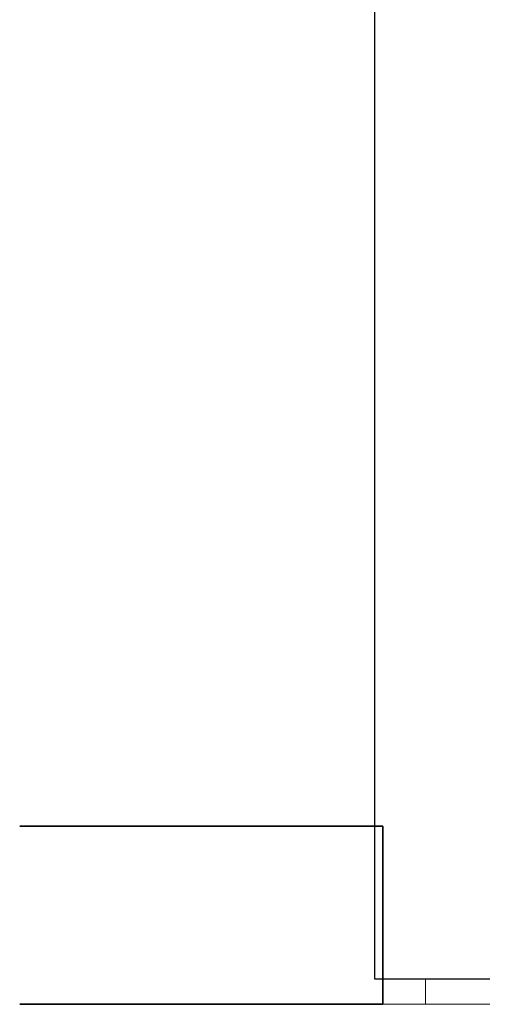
# Model space of a CAD drawing. Header units: centimetres. Extents: x 8603 to 10796, y -400 to 1711.
# Tile 1 of 20: x 8603 to 8880, y -345 to 235. Entities that reach past the tile are written whole.
import ezdxf

# ---------------------------------------------------------------- set-up
doc = ezdxf.new("R2010")
doc.units = ezdxf.units.CM
doc.layers.add('A-FLOR', color=192, linetype='Continuous', lineweight=9)
doc.layers.add('A-WALL', color=113, linetype='Continuous', lineweight=9)

msp = doc.modelspace()

# ---------------------------------------------------------------- linework, layer by layer
at = {"layer": 'A-FLOR', "lineweight": 35}
for p, q in [((8817.71, -240), (8603.46, -240)), ((8817.71, -345), (8817.71, -240)), ((8603.46, -345), (8817.71, -345))]:
    msp.add_line(p, q, dxfattribs=at)
at = {"layer": 'A-FLOR'}
for p, q in [((8842.71, -330), (8842.71, -345)), ((8880.71, -345), (8817.71, -345))]:
    msp.add_line(p, q, dxfattribs=at)
at = {"layer": 'A-WALL', "lineweight": 25}
for p, q in [((8812.71, 1223), (8812.71, -330)), ((8812.71, -330), (8880.71, -330))]:
    msp.add_line(p, q, dxfattribs=at)

doc.saveas('drawing.dxf')
